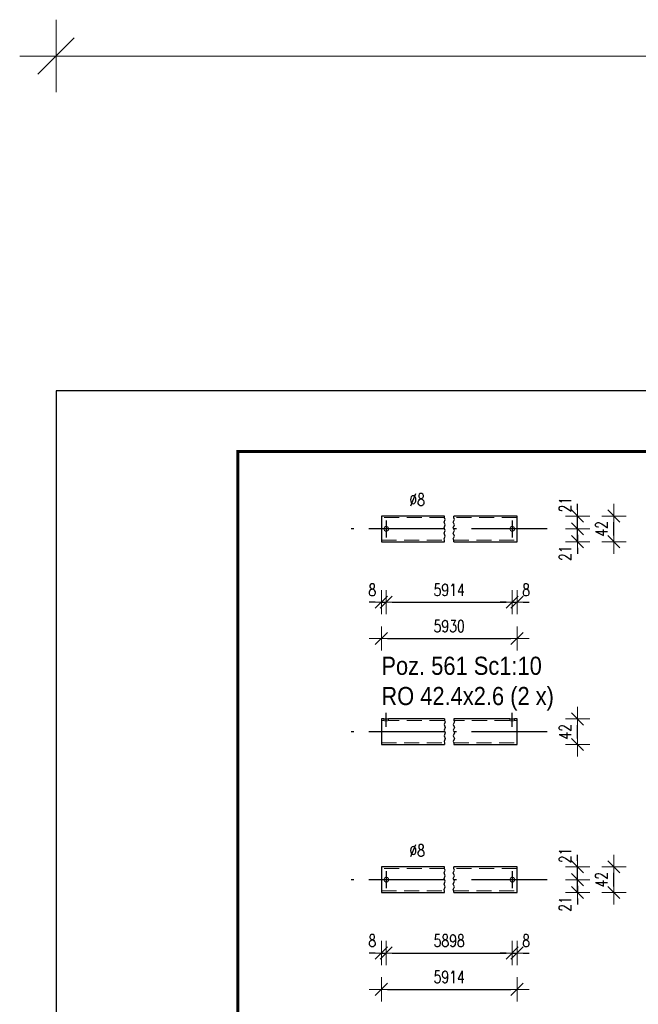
# Model space of a CAD drawing. Header units: millimetres. Extents: x -848 to 5, y 10127 to 10797.
# Tile 18 of 39: x -848 to -746, y 10620 to 10783. Entities that reach past the tile are written whole.
import ezdxf

# ---------------------------------------------------------------- set-up
doc = ezdxf.new("R2010")
doc.units = ezdxf.units.MM
doc.header["$LTSCALE"] = 10
doc.linetypes.add('HIDDEN', pattern=[0.375, 0.25, -0.125])
doc.linetypes.add('MITTE', pattern=[2, 1.25, -0.25, 0.25, -0.25])
doc.layers.get('Defpoints').update_dxf_attribs({"color": 1})
doc.layers.add('_FORMATKA', color=8, linetype='Continuous', plot=False)
for name, color, linetype, lineweight in [('_RAMKA', 7, 'Continuous', 35), ('PS_DIM', 4, 'Continuous', 13), ('PS_Hidden', 2, 'HIDDEN', 9), ('PS_Shape', 161, 'Continuous', 30), ('PS_SOLID', 7, 'Continuous', 30), ('PS_TEXT', 3, 'Continuous', 18)]:
    doc.layers.add(name, color=color, linetype=linetype, lineweight=lineweight)
doc.layers.add('PS_Mid', color=5, linetype='MITTE')
doc.styles.add('gil', font='txt', dxfattribs={"width": 0.9})
doc.styles.add('simplex', font='simplex.shx', dxfattribs={"width": 0.75})
doc.dimstyles.new('1_10_PRZ', dxfattribs={"dimtxt": 2, "dimasz": 1, "dimexe": 2, "dimexo": 5, "dimgap": 1, "dimtad": 1, "dimdec": 0, "dimlfac": 10, "dimtxsty": 'simplex', "dimblk": 'dimznak', "dimcen": 2, "dimse1": 1, "dimse2": 1, "dimclrt": 3, "dimadec": 1, "dimazin": 0, "dimtfac": 1, "dimtdec": 0, "dimtix": 1, "dimtmove": 2, "dimatfit": 3, "dimldrblk": 'dim-grot', "dimfxl": 1, "dimarcsym": 0})
doc.dimstyles.new('1_10_PRZ_DS1-LS10', dxfattribs={"dimtxt": 2, "dimasz": 1, "dimexe": 2, "dimexo": 5, "dimgap": 1, "dimtad": 1, "dimdec": 0, "dimlfac": 10, "dimtxsty": 'simplex', "dimblk": 'dimznak', "dimcen": 2, "dimse1": 1, "dimse2": 1, "dimclrt": 3, "dimadec": 1, "dimazin": 0, "dimtfac": 1, "dimtdec": 0, "dimtix": 1, "dimtmove": 2, "dimatfit": 3, "dimldrblk": 'dim-grot', "dimfxl": 1, "dimarcsym": 0})

# ---------------------------------------------------------------- blocks, each defined once
blk = doc.blocks.new('dimznak')
at = {"color": 0}
for points in [[(0, 2), (0, -2)], [(-2, 0), (2, 0)]]:
    blk.add_lwpolyline(points, dxfattribs=at)
at = {"color": 2}
blk.add_lwpolyline([(1, 1), (-1, -1)], dxfattribs=at)
blk = doc.blocks.new('*D16')
at = {"layer": 'Defpoints', "color": 0, "transparency": 16777216}
for p in [(-787.9, 10698.66), (-788.7, 10696.54), (-787.9, 10686.54)]:
    blk.add_point(p, dxfattribs=at)
at = {"layer": 'PS_DIM', "color": 0, "lineweight": -2, "transparency": 16777216}
for p, q in [((-789.7, 10686.54), (-790.7, 10686.54)), ((-788.7, 10686.54), (-787.9, 10686.54)), ((-786.9, 10686.54), (-785.9, 10686.54))]:
    blk.add_line(p, q, dxfattribs=at)
blk.add_blockref('dimznak', (-788.7, 10686.54), dxfattribs=at)
at = {"layer": 'PS_DIM', "color": 0, "lineweight": -2, "transparency": 16777216, "rotation": 180}
blk.add_blockref('dimznak', (-787.9, 10686.54), dxfattribs=at)
at = {"layer": 'PS_DIM', "color": 3, "transparency": 16777216, "insert": (-790.2, 10688.58), "char_height": 2, "attachment_point": 5, "style": 'simplex'}
blk.add_mtext('8', dxfattribs=at)
blk = doc.blocks.new('dim-grot')
blk.add_hatch(color=256).paths.add_polyline_path([(0, 0), (-2, 0.5), (-2, -0.5)])
blk.add_lwpolyline([(0, 0), (-2, 0.5), (-2, -0.5), (0, 0)])
blk = doc.blocks.new('*D18')
at = {"layer": 'Defpoints', "color": 0, "transparency": 16777216}
for p in [(-767.1, 10698.66), (-766.3, 10696.54), (-766.3, 10686.54)]:
    blk.add_point(p, dxfattribs=at)
at = {"layer": 'PS_DIM', "color": 0, "lineweight": -2, "transparency": 16777216}
for p, q in [((-768.1, 10686.54), (-769.1, 10686.54)), ((-767.1, 10686.54), (-766.3, 10686.54)), ((-765.3, 10686.54), (-764.3, 10686.54))]:
    blk.add_line(p, q, dxfattribs=at)
blk.add_blockref('dimznak', (-767.1, 10686.54), dxfattribs=at)
at = {"layer": 'PS_DIM', "color": 0, "lineweight": -2, "transparency": 16777216, "rotation": 180}
blk.add_blockref('dimznak', (-766.3, 10686.54), dxfattribs=at)
at = {"layer": 'PS_DIM', "color": 3, "transparency": 16777216, "insert": (-764.8, 10688.58), "char_height": 2, "attachment_point": 5, "style": 'simplex'}
blk.add_mtext('8', dxfattribs=at)
blk = doc.blocks.new('*D20')
at = {"layer": 'Defpoints', "color": 0, "transparency": 16777216}
for p in [(-767.1, 10698.66), (-756.3, 10698.66), (-766.3, 10696.54)]:
    blk.add_point(p, dxfattribs=at)
at = {"layer": 'PS_DIM', "color": 0, "lineweight": -2, "transparency": 16777216}
for p, q in [((-756.3, 10699.66), (-756.3, 10700.66)), ((-756.3, 10696.54), (-756.3, 10698.66)), ((-756.3, 10695.54), (-756.3, 10694.54))]:
    blk.add_line(p, q, dxfattribs=at)
for p, rotation in [((-756.3, 10698.66), 270), ((-756.3, 10696.54), 90)]:
    blk.add_blockref('dimznak', p, dxfattribs=dict(at, rotation=rotation))
at = {"layer": 'PS_DIM', "color": 3, "transparency": 16777216, "insert": (-758.34, 10694.65), "char_height": 2, "attachment_point": 5, "rotation": 90, "style": 'simplex'}
blk.add_mtext('21', dxfattribs=at)
blk = doc.blocks.new('*D21')
at = {"layer": 'Defpoints', "color": 0, "transparency": 16777216}
for p in [(-766.3, 10700.78), (-756.3, 10700.78), (-767.1, 10698.66)]:
    blk.add_point(p, dxfattribs=at)
at = {"layer": 'PS_DIM', "color": 0, "lineweight": -2, "transparency": 16777216}
for p, q in [((-756.3, 10701.78), (-756.3, 10702.78)), ((-756.3, 10698.66), (-756.3, 10700.78)), ((-756.3, 10697.66), (-756.3, 10696.66))]:
    blk.add_line(p, q, dxfattribs=at)
for p, rotation in [((-756.3, 10700.78), 270), ((-756.3, 10698.66), 90)]:
    blk.add_blockref('dimznak', p, dxfattribs=dict(at, rotation=rotation))
at = {"layer": 'PS_DIM', "color": 3, "transparency": 16777216, "insert": (-758.34, 10702.67), "char_height": 2, "attachment_point": 5, "rotation": 90, "style": 'simplex'}
blk.add_mtext('21', dxfattribs=at)
blk = doc.blocks.new('*D24')
at = {"layer": 'Defpoints', "color": 0, "transparency": 16777216}
for p in [(-787.9, 10640.69), (-788.7, 10638.57), (-787.9, 10628.57)]:
    blk.add_point(p, dxfattribs=at)
at = {"layer": 'PS_DIM', "color": 0, "lineweight": -2, "transparency": 16777216}
for p, q in [((-789.7, 10628.57), (-790.7, 10628.57)), ((-788.7, 10628.57), (-787.9, 10628.57)), ((-786.9, 10628.57), (-785.9, 10628.57))]:
    blk.add_line(p, q, dxfattribs=at)
blk.add_blockref('dimznak', (-788.7, 10628.57), dxfattribs=at)
at = {"layer": 'PS_DIM', "color": 0, "lineweight": -2, "transparency": 16777216, "rotation": 180}
blk.add_blockref('dimznak', (-787.9, 10628.57), dxfattribs=at)
at = {"layer": 'PS_DIM', "color": 3, "transparency": 16777216, "insert": (-790.2, 10630.61), "char_height": 2, "attachment_point": 5, "style": 'simplex'}
blk.add_mtext('8', dxfattribs=at)
blk = doc.blocks.new('*D26')
at = {"layer": 'Defpoints', "color": 0, "transparency": 16777216}
for p in [(-767.1, 10640.69), (-766.3, 10638.57), (-766.3, 10628.57)]:
    blk.add_point(p, dxfattribs=at)
at = {"layer": 'PS_DIM', "color": 0, "lineweight": -2, "transparency": 16777216}
for p, q in [((-768.1, 10628.57), (-769.1, 10628.57)), ((-767.1, 10628.57), (-766.3, 10628.57)), ((-765.3, 10628.57), (-764.3, 10628.57))]:
    blk.add_line(p, q, dxfattribs=at)
blk.add_blockref('dimznak', (-767.1, 10628.57), dxfattribs=at)
at = {"layer": 'PS_DIM', "color": 0, "lineweight": -2, "transparency": 16777216, "rotation": 180}
blk.add_blockref('dimznak', (-766.3, 10628.57), dxfattribs=at)
at = {"layer": 'PS_DIM', "color": 3, "transparency": 16777216, "insert": (-764.8, 10630.61), "char_height": 2, "attachment_point": 5, "style": 'simplex'}
blk.add_mtext('8', dxfattribs=at)
blk = doc.blocks.new('*D28')
at = {"layer": 'Defpoints', "color": 0, "transparency": 16777216}
for p in [(-767.1, 10640.69), (-756.3, 10640.69), (-766.3, 10638.57)]:
    blk.add_point(p, dxfattribs=at)
at = {"layer": 'PS_DIM', "color": 0, "lineweight": -2, "transparency": 16777216}
for p, q in [((-756.3, 10641.69), (-756.3, 10642.69)), ((-756.3, 10638.57), (-756.3, 10640.69)), ((-756.3, 10637.57), (-756.3, 10636.57))]:
    blk.add_line(p, q, dxfattribs=at)
for p, rotation in [((-756.3, 10640.69), 270), ((-756.3, 10638.57), 90)]:
    blk.add_blockref('dimznak', p, dxfattribs=dict(at, rotation=rotation))
at = {"layer": 'PS_DIM', "color": 3, "transparency": 16777216, "insert": (-758.34, 10636.68), "char_height": 2, "attachment_point": 5, "rotation": 90, "style": 'simplex'}
blk.add_mtext('21', dxfattribs=at)
blk = doc.blocks.new('*D29')
at = {"layer": 'Defpoints', "color": 0, "transparency": 16777216}
for p in [(-766.3, 10642.81), (-756.3, 10642.81), (-767.1, 10640.69)]:
    blk.add_point(p, dxfattribs=at)
at = {"layer": 'PS_DIM', "color": 0, "lineweight": -2, "transparency": 16777216}
for p, q in [((-756.3, 10643.81), (-756.3, 10644.81)), ((-756.3, 10640.69), (-756.3, 10642.81)), ((-756.3, 10639.69), (-756.3, 10638.69))]:
    blk.add_line(p, q, dxfattribs=at)
for p, rotation in [((-756.3, 10642.81), 270), ((-756.3, 10640.69), 90)]:
    blk.add_blockref('dimznak', p, dxfattribs=dict(at, rotation=rotation))
at = {"layer": 'PS_DIM', "color": 3, "transparency": 16777216, "insert": (-758.34, 10644.7), "char_height": 2, "attachment_point": 5, "rotation": 90, "style": 'simplex'}
blk.add_mtext('21', dxfattribs=at)
blk = doc.blocks.new('*D622')
at = {"color": 252, "lineweight": -2, "transparency": 16777216}
blk.add_line((-838, 649.33), (-3, 649.33), dxfattribs=at)
at = {"layer": 'Defpoints', "color": 0, "transparency": 16777216}
for p in [(0, 649.33), (-841, 594), (0, 594)]:
    blk.add_point(p, dxfattribs=at)
at = {"color": 252, "lineweight": -2, "transparency": 16777216, "xscale": 3, "yscale": 3, "zscale": 3, "rotation": 180}
blk.add_blockref('dimznak', (-841, 649.33), dxfattribs=at)
at = {"color": 252, "lineweight": -2, "transparency": 16777216, "xscale": 3, "yscale": 3, "zscale": 3}
blk.add_blockref('dimznak', (0, 649.33), dxfattribs=at)
at = {"color": 252, "transparency": 16777216, "insert": (-420.5, 659.83), "char_height": 15, "attachment_point": 5, "style": 'simplex'}
blk.add_mtext('841', dxfattribs=at)
blk = doc.blocks.new('*X625')
at = {"color": 1}
for p, q in [((-778.35, 10699.77), (-778.15, 10700.23)), ((-778.15, 10699.32), (-778.35, 10699.77)), ((-778.25, 10700.46), (-778.25, 10700.78)), ((-778.15, 10700.23), (-778.25, 10700.46)), ((-776.85, 10699.77), (-776.65, 10700.23)), ((-776.65, 10699.32), (-776.85, 10699.77)), ((-776.75, 10700.46), (-776.75, 10700.78)), ((-776.65, 10700.23), (-776.75, 10700.46)), ((-778.35, 10698.86), (-778.15, 10699.32)), ((-778.15, 10698.4), (-778.35, 10698.86)), ((-778.35, 10697.94), (-778.15, 10698.4)), ((-778.15, 10697.48), (-778.35, 10697.94)), ((-776.85, 10698.86), (-776.65, 10699.32)), ((-776.65, 10698.4), (-776.85, 10698.86)), ((-776.85, 10697.94), (-776.65, 10698.4)), ((-776.65, 10697.48), (-776.85, 10697.94)), ((-778.35, 10697.02), (-778.15, 10697.48)), ((-778.25, 10696.79), (-778.35, 10697.02)), ((-778.25, 10696.54), (-778.25, 10696.79)), ((-776.85, 10697.02), (-776.65, 10697.48)), ((-776.75, 10696.79), (-776.85, 10697.02)), ((-776.75, 10696.54), (-776.75, 10696.79))]:
    blk.add_line(p, q, dxfattribs=at)
at = {"layer": 'PS_Hidden', "color": 2, "linetype": 'HIDDEN'}
for p, q in [((-778.25, 10700.52), (-788.7, 10700.52)), ((-766.3, 10700.52), (-776.75, 10700.52)), ((-788.3, 10698.66), (-788.2, 10698.92)), ((-788.2, 10698.4), (-788.3, 10698.66)), ((-788.2, 10698.92), (-788, 10699.03)), ((-788, 10698.28), (-788.2, 10698.4)), ((-788, 10699.03), (-787.97, 10699.05)), ((-787.97, 10698.27), (-788, 10698.28)), ((-787.97, 10699.05), (-787.86, 10699.03)), ((-787.86, 10698.28), (-787.97, 10698.27)), ((-787.86, 10699.03), (-787.7, 10699.01)), ((-787.7, 10698.31), (-787.86, 10698.28)), ((-787.7, 10699.01), (-787.52, 10698.8)), ((-787.52, 10698.52), (-787.7, 10698.31)), ((-787.52, 10698.8), (-787.52, 10698.66)), ((-787.52, 10698.66), (-787.52, 10698.52)), ((-767.5, 10698.66), (-767.4, 10698.92)), ((-767.4, 10698.4), (-767.5, 10698.66)), ((-767.4, 10698.92), (-767.2, 10699.03)), ((-767.2, 10698.28), (-767.4, 10698.4)), ((-767.2, 10699.03), (-767.17, 10699.05)), ((-767.17, 10698.27), (-767.2, 10698.28)), ((-767.17, 10699.05), (-767.06, 10699.03)), ((-767.06, 10698.28), (-767.17, 10698.27)), ((-767.06, 10699.03), (-766.9, 10699.01)), ((-766.9, 10698.31), (-767.06, 10698.28)), ((-766.9, 10699.01), (-766.72, 10698.8)), ((-766.72, 10698.52), (-766.9, 10698.31)), ((-766.72, 10698.8), (-766.72, 10698.66)), ((-766.72, 10698.66), (-766.72, 10698.52)), ((-788.7, 10696.8), (-778.25, 10696.8)), ((-776.75, 10696.8), (-766.3, 10696.8))]:
    blk.add_line(p, q, dxfattribs=at)
at = {"layer": 'PS_Mid', "color": 5, "linetype": 'MITTE'}
for p, q in [((-787.9, 10700.06), (-787.9, 10697.26)), ((-767.1, 10700.06), (-767.1, 10697.26)), ((-778.25, 10698.66), (-793.7, 10698.66)), ((-786.5, 10698.66), (-789.3, 10698.66)), ((-761.3, 10698.66), (-776.75, 10698.66)), ((-765.7, 10698.66), (-768.5, 10698.66))]:
    blk.add_line(p, q, dxfattribs=at)
at = {"layer": 'PS_SOLID', "color": 7, "linetype": 'Continuous'}
for p, q in [((-778.25, 10700.78), (-788.7, 10700.78)), ((-788.7, 10700.78), (-788.7, 10700.71)), ((-788.7, 10700.71), (-788.7, 10700.56)), ((-788.7, 10700.56), (-788.7, 10700.34)), ((-788.7, 10700.34), (-788.7, 10700.04)), ((-788.7, 10700.04), (-788.7, 10699.69)), ((-788.7, 10699.69), (-788.7, 10699.29)), ((-766.3, 10700.78), (-776.75, 10700.78)), ((-766.3, 10700.71), (-766.3, 10700.78)), ((-766.3, 10700.56), (-766.3, 10700.71)), ((-766.3, 10700.34), (-766.3, 10700.56)), ((-766.3, 10700.04), (-766.3, 10700.34)), ((-766.3, 10699.69), (-766.3, 10700.04)), ((-766.3, 10699.29), (-766.3, 10699.69)), ((-788.7, 10699.29), (-788.7, 10698.87)), ((-788.7, 10698.87), (-788.7, 10698.44)), ((-788.7, 10698.44), (-788.7, 10698.02)), ((-788.7, 10698.02), (-788.7, 10697.63)), ((-766.3, 10698.87), (-766.3, 10699.29)), ((-766.3, 10698.47), (-766.3, 10698.87)), ((-766.3, 10698.44), (-766.3, 10698.47)), ((-766.3, 10698.02), (-766.3, 10698.44)), ((-766.3, 10697.63), (-766.3, 10698.02)), ((-788.7, 10697.63), (-788.7, 10697.28)), ((-788.7, 10697.28), (-788.7, 10696.98)), ((-788.7, 10696.98), (-788.7, 10696.76)), ((-788.7, 10696.76), (-788.7, 10696.61)), ((-788.7, 10696.61), (-788.7, 10696.54)), ((-788.7, 10696.54), (-778.25, 10696.54)), ((-776.75, 10696.54), (-766.3, 10696.54)), ((-766.3, 10697.28), (-766.3, 10697.63)), ((-766.3, 10696.98), (-766.3, 10697.28)), ((-766.3, 10696.76), (-766.3, 10696.98)), ((-766.3, 10696.61), (-766.3, 10696.76)), ((-766.3, 10696.54), (-766.3, 10696.61))]:
    blk.add_line(p, q, dxfattribs=at)
blk = doc.blocks.new('*X626')
at = {"color": 3, "style": 'gil', "width": 0.9}
for s, p in [('Poz. 561 Sc1:10', (-788.7, 10674.54)), ('RO 42.4x2.6 (2 x)', (-788.7, 10669.54))]:
    blk.add_text(s, height=3, dxfattribs=at).set_placement(p)
blk = doc.blocks.new('*X627')
at = {"color": 1}
for p, q in [((-778.25, 10667.25), (-778.25, 10667)), ((-778.25, 10667), (-778.15, 10666.77)), ((-776.75, 10667.25), (-776.75, 10667)), ((-776.75, 10667), (-776.65, 10666.77)), ((-778.15, 10666.77), (-778.35, 10666.31)), ((-778.35, 10666.31), (-778.15, 10665.85)), ((-778.15, 10665.85), (-778.35, 10665.39)), ((-778.35, 10665.39), (-778.15, 10664.93)), ((-776.65, 10666.77), (-776.85, 10666.31)), ((-776.85, 10666.31), (-776.65, 10665.85)), ((-776.65, 10665.85), (-776.85, 10665.39)), ((-776.85, 10665.39), (-776.65, 10664.93)), ((-778.15, 10664.93), (-778.35, 10664.47)), ((-778.35, 10664.47), (-778.15, 10664.01)), ((-778.15, 10664.01), (-778.35, 10663.55)), ((-776.65, 10664.93), (-776.85, 10664.47)), ((-776.85, 10664.47), (-776.65, 10664.01)), ((-776.65, 10664.01), (-776.85, 10663.55)), ((-778.35, 10663.55), (-778.25, 10663.32)), ((-778.25, 10663.32), (-778.25, 10663.01)), ((-776.85, 10663.55), (-776.75, 10663.32)), ((-776.75, 10663.32), (-776.75, 10663.01))]:
    blk.add_line(p, q, dxfattribs=at)
at = {"layer": 'PS_Hidden', "color": 2, "linetype": 'HIDDEN'}
for p, q in [((-788.3, 10666.99), (-788.7, 10666.99)), ((-788.3, 10667.25), (-788.3, 10666.99)), ((-788.2, 10666.96), (-788.3, 10666.99)), ((-788, 10666.95), (-788.2, 10666.96)), ((-787.97, 10666.94), (-788, 10666.95)), ((-787.86, 10666.95), (-787.97, 10666.94)), ((-787.7, 10666.95), (-787.86, 10666.95)), ((-787.52, 10666.97), (-787.7, 10666.95)), ((-787.52, 10666.99), (-787.52, 10667.23)), ((-778.25, 10666.99), (-787.52, 10666.99)), ((-787.52, 10666.99), (-787.52, 10666.97)), ((-767.5, 10666.99), (-776.75, 10666.99)), ((-767.5, 10667.25), (-767.5, 10666.99)), ((-767.4, 10666.96), (-767.5, 10666.99)), ((-767.2, 10666.95), (-767.4, 10666.96)), ((-767.17, 10666.94), (-767.2, 10666.95)), ((-767.06, 10666.95), (-767.17, 10666.94)), ((-766.9, 10666.95), (-767.06, 10666.95)), ((-766.72, 10666.97), (-766.9, 10666.95)), ((-766.72, 10666.99), (-766.72, 10667.23)), ((-766.3, 10666.99), (-766.72, 10666.99)), ((-766.72, 10666.99), (-766.72, 10666.97)), ((-788.7, 10663.28), (-778.25, 10663.28)), ((-776.75, 10663.28), (-766.3, 10663.28))]:
    blk.add_line(p, q, dxfattribs=at)
at = {"layer": 'PS_Mid', "color": 5, "linetype": 'MITTE'}
for p, q in [((-787.9, 10665.94), (-787.9, 10668.25)), ((-767.1, 10665.94), (-767.1, 10668.25)), ((-778.25, 10665.13), (-793.7, 10665.13)), ((-761.3, 10665.13), (-776.75, 10665.13))]:
    blk.add_line(p, q, dxfattribs=at)
at = {"layer": 'PS_SOLID', "color": 7, "linetype": 'Continuous'}
for p, q in [((-788.3, 10667.25), (-788.7, 10667.25)), ((-788.7, 10667.25), (-788.7, 10667.2)), ((-788.7, 10667.2), (-788.7, 10667.08)), ((-788.7, 10667.08), (-788.7, 10666.87)), ((-788.2, 10667.22), (-788.3, 10667.25)), ((-787.97, 10667.21), (-788.2, 10667.22)), ((-787.7, 10667.21), (-787.97, 10667.21)), ((-787.52, 10667.23), (-787.7, 10667.21)), ((-778.25, 10667.25), (-787.52, 10667.25)), ((-787.52, 10667.25), (-787.52, 10667.23)), ((-767.5, 10667.25), (-776.75, 10667.25)), ((-767.4, 10667.22), (-767.5, 10667.25)), ((-767.17, 10667.21), (-767.4, 10667.22)), ((-766.9, 10667.21), (-767.17, 10667.21)), ((-766.72, 10667.23), (-766.9, 10667.21)), ((-766.3, 10667.25), (-766.72, 10667.25)), ((-766.72, 10667.25), (-766.72, 10667.23)), ((-766.3, 10667.2), (-766.3, 10667.25)), ((-766.3, 10667.08), (-766.3, 10667.2)), ((-766.3, 10666.87), (-766.3, 10667.08)), ((-788.7, 10666.87), (-788.7, 10666.59)), ((-788.7, 10666.59), (-788.7, 10666.25)), ((-788.7, 10666.25), (-788.7, 10665.86)), ((-788.7, 10665.86), (-788.7, 10665.45)), ((-788.7, 10665.45), (-788.7, 10665.03)), ((-766.3, 10666.59), (-766.3, 10666.87)), ((-766.3, 10666.25), (-766.3, 10666.59)), ((-766.3, 10665.86), (-766.3, 10666.25)), ((-766.3, 10665.45), (-766.3, 10665.86)), ((-766.3, 10665.02), (-766.3, 10665.45)), ((-788.7, 10665.03), (-788.7, 10665.02)), ((-788.7, 10665.02), (-788.7, 10664.6)), ((-788.7, 10664.6), (-788.7, 10664.19)), ((-788.7, 10664.19), (-788.7, 10663.83)), ((-788.7, 10663.83), (-788.7, 10663.52)), ((-766.3, 10664.6), (-766.3, 10665.02)), ((-766.3, 10664.19), (-766.3, 10664.6)), ((-766.3, 10663.83), (-766.3, 10664.19)), ((-766.3, 10663.52), (-766.3, 10663.83)), ((-788.7, 10663.52), (-788.7, 10663.27)), ((-788.7, 10663.27), (-788.7, 10663.11)), ((-788.7, 10663.11), (-788.7, 10663.02)), ((-788.7, 10663.02), (-778.25, 10663.02)), ((-776.75, 10663.02), (-766.3, 10663.02)), ((-766.3, 10663.27), (-766.3, 10663.52)), ((-766.3, 10663.11), (-766.3, 10663.27)), ((-766.3, 10663.02), (-766.3, 10663.11))]:
    blk.add_line(p, q, dxfattribs=at)
blk = doc.blocks.new('*X628')
at = {"color": 1}
for p, q in [((-778.25, 10642.49), (-778.25, 10642.81)), ((-778.15, 10642.26), (-778.25, 10642.49)), ((-776.75, 10642.49), (-776.75, 10642.81)), ((-776.65, 10642.26), (-776.75, 10642.49)), ((-778.35, 10641.8), (-778.15, 10642.26)), ((-778.15, 10641.34), (-778.35, 10641.8)), ((-778.35, 10640.88), (-778.15, 10641.34)), ((-778.15, 10640.43), (-778.35, 10640.88)), ((-776.85, 10641.8), (-776.65, 10642.26)), ((-776.65, 10641.34), (-776.85, 10641.8)), ((-776.85, 10640.88), (-776.65, 10641.34)), ((-776.65, 10640.43), (-776.85, 10640.88)), ((-778.35, 10639.97), (-778.15, 10640.43)), ((-778.15, 10639.51), (-778.35, 10639.97)), ((-778.35, 10639.05), (-778.15, 10639.51)), ((-776.85, 10639.97), (-776.65, 10640.43)), ((-776.65, 10639.51), (-776.85, 10639.97)), ((-776.85, 10639.05), (-776.65, 10639.51)), ((-778.25, 10638.82), (-778.35, 10639.05)), ((-778.25, 10638.57), (-778.25, 10638.82)), ((-776.75, 10638.82), (-776.85, 10639.05)), ((-776.75, 10638.57), (-776.75, 10638.82))]:
    blk.add_line(p, q, dxfattribs=at)
at = {"layer": 'PS_Hidden', "color": 2, "linetype": 'HIDDEN'}
for p, q in [((-778.25, 10642.55), (-788.7, 10642.55)), ((-766.3, 10642.55), (-776.75, 10642.55)), ((-788.3, 10640.69), (-788.2, 10640.95)), ((-788.2, 10640.95), (-788, 10641.06)), ((-788, 10641.06), (-787.97, 10641.08)), ((-787.97, 10641.08), (-787.86, 10641.06)), ((-787.86, 10641.06), (-787.7, 10641.03)), ((-787.7, 10641.03), (-787.52, 10640.82)), ((-767.5, 10640.69), (-767.4, 10640.95)), ((-767.4, 10640.95), (-767.2, 10641.06)), ((-767.2, 10641.06), (-767.17, 10641.08)), ((-767.17, 10641.08), (-767.06, 10641.06)), ((-767.06, 10641.06), (-766.9, 10641.03)), ((-766.9, 10641.03), (-766.72, 10640.82)), ((-788.2, 10640.43), (-788.3, 10640.69)), ((-788, 10640.31), (-788.2, 10640.43)), ((-787.97, 10640.29), (-788, 10640.31)), ((-787.86, 10640.31), (-787.97, 10640.29)), ((-787.7, 10640.34), (-787.86, 10640.31)), ((-787.52, 10640.55), (-787.7, 10640.34)), ((-787.52, 10640.82), (-787.52, 10640.69)), ((-787.52, 10640.69), (-787.52, 10640.55)), ((-767.4, 10640.43), (-767.5, 10640.69)), ((-767.2, 10640.31), (-767.4, 10640.43)), ((-767.17, 10640.29), (-767.2, 10640.31)), ((-767.06, 10640.31), (-767.17, 10640.29)), ((-766.9, 10640.34), (-767.06, 10640.31)), ((-766.72, 10640.55), (-766.9, 10640.34)), ((-766.72, 10640.82), (-766.72, 10640.69)), ((-766.72, 10640.69), (-766.72, 10640.55)), ((-788.7, 10638.83), (-778.25, 10638.83)), ((-776.75, 10638.83), (-766.3, 10638.83))]:
    blk.add_line(p, q, dxfattribs=at)
at = {"layer": 'PS_Mid', "color": 5, "linetype": 'MITTE'}
for p, q in [((-787.9, 10642.09), (-787.9, 10639.29)), ((-767.1, 10642.09), (-767.1, 10639.29)), ((-778.25, 10640.69), (-793.7, 10640.69)), ((-786.5, 10640.69), (-789.3, 10640.69)), ((-761.3, 10640.69), (-776.75, 10640.69)), ((-765.7, 10640.69), (-768.5, 10640.69))]:
    blk.add_line(p, q, dxfattribs=at)
at = {"layer": 'PS_SOLID', "color": 7, "linetype": 'Continuous'}
for p, q in [((-778.25, 10642.81), (-788.7, 10642.81)), ((-788.7, 10642.81), (-788.7, 10642.74)), ((-788.7, 10642.74), (-788.7, 10642.59)), ((-788.7, 10642.59), (-788.7, 10642.36)), ((-766.3, 10642.81), (-776.75, 10642.81)), ((-766.3, 10642.74), (-766.3, 10642.81)), ((-766.3, 10642.59), (-766.3, 10642.74)), ((-766.3, 10642.36), (-766.3, 10642.59)), ((-788.7, 10642.36), (-788.7, 10642.07)), ((-788.7, 10642.07), (-788.7, 10641.72)), ((-788.7, 10641.72), (-788.7, 10641.32)), ((-788.7, 10641.32), (-788.7, 10640.9)), ((-788.7, 10640.9), (-788.7, 10640.47)), ((-766.3, 10642.07), (-766.3, 10642.36)), ((-766.3, 10641.72), (-766.3, 10642.07)), ((-766.3, 10641.32), (-766.3, 10641.72)), ((-766.3, 10640.9), (-766.3, 10641.32)), ((-766.3, 10640.5), (-766.3, 10640.9)), ((-788.7, 10640.47), (-788.7, 10640.05)), ((-788.7, 10640.05), (-788.7, 10639.66)), ((-788.7, 10639.66), (-788.7, 10639.31)), ((-788.7, 10639.31), (-788.7, 10639.01)), ((-766.3, 10640.47), (-766.3, 10640.5)), ((-766.3, 10640.05), (-766.3, 10640.47)), ((-766.3, 10639.66), (-766.3, 10640.05)), ((-766.3, 10639.31), (-766.3, 10639.66)), ((-766.3, 10639.01), (-766.3, 10639.31)), ((-788.7, 10639.01), (-788.7, 10638.78)), ((-788.7, 10638.78), (-788.7, 10638.64)), ((-788.7, 10638.64), (-788.7, 10638.57)), ((-788.7, 10638.57), (-778.25, 10638.57)), ((-776.75, 10638.57), (-766.3, 10638.57)), ((-766.3, 10638.78), (-766.3, 10639.01)), ((-766.3, 10638.64), (-766.3, 10638.78)), ((-766.3, 10638.57), (-766.3, 10638.64))]:
    blk.add_line(p, q, dxfattribs=at)
blk = doc.blocks.new('*U615')
at = {"layer": '_FORMATKA', "lineweight": -3}
blk.add_lwpolyline([(-841, 0), (0, 0), (0, 594), (-841, 594)], close=True, dxfattribs=at)
at = {"layer": '_RAMKA', "lineweight": -3, "const_width": 0.5}
blk.add_lwpolyline([(-811, 10), (-10, 10), (-10, 584), (-811, 584)], close=True, dxfattribs=at)
dim = blk.add_linear_dim(base=(0, 649.33), p1=(-841, 594), p2=(0, 594), dimstyle='1_10_PRZ', override={"dimscale": 3, "dimtxt": 5, "dimlfac": 1, "dimclrd": 252, "dimclrt": 252})
dim.commit()
dim.dimension.update_dxf_attribs({"geometry": '*D622', "text_midpoint": (-420.5, 659.83)})

msp = doc.modelspace()

# ---------------------------------------------------------------- block references
at = {"layer": 'PS_DIM'}
msp.add_blockref('*U615', (-1.43, 10127.47), dxfattribs=at)
at = {"layer": 'PS_Shape', "color": 31}
for name in ['*X625', '*X627', '*X628']:
    msp.add_blockref(name, (0, 0), dxfattribs=at)
at = {"layer": 'PS_TEXT'}
msp.add_blockref('*X626', (0, 0), dxfattribs=at)

# ---------------------------------------------------------------- texts
at = {"layer": 'PS_DIM', "char_height": 2, "attachment_point": 7, "style": 'simplex'}
for insert in [(-784.08, 10702.48), (-784.08, 10644.51)]:
    msp.add_mtext('\\A1;%%c8', dxfattribs=dict(at, insert=insert))

# ---------------------------------------------------------------- dimensions: what is measured, and where the dimension line sits
at = {"layer": 'PS_DIM'}
for base, p1, p2, picture, middle in [((-756.3, 10700.78), (-767.1, 10698.66), (-766.3, 10700.78), '*D21', (-758.34, 10702.67)), ((-756.3, 10698.66), (-766.3, 10696.54), (-767.1, 10698.66), '*D20', (-758.34, 10694.65)), ((-756.3, 10642.81), (-767.1, 10640.69), (-766.3, 10642.81), '*D29', (-758.34, 10644.7)), ((-756.3, 10640.69), (-766.3, 10638.57), (-767.1, 10640.69), '*D28', (-758.34, 10636.68))]:
    dim = msp.add_linear_dim(base=base, p1=p1, p2=p2, angle=90, text='21', dimstyle='1_10_PRZ_DS1-LS10', dxfattribs=at)
    dim.commit()
    dim.dimension.update_dxf_attribs({"geometry": picture, "text_midpoint": middle, "dimtype": 128})
for base, p1, p2, location in [((-750.3, 10700.78), (-766.3, 10696.54), (-766.3, 10700.78), (-752.34, 10698.66)), ((-756.3, 10667.25), (-766.3, 10663.02), (-766.3, 10667.25), (-758.34, 10665.13)), ((-750.3, 10642.81), (-766.3, 10638.57), (-766.3, 10642.81), (-752.34, 10640.69))]:
    msp.add_linear_dim(base=base, p1=p1, p2=p2, angle=90, location=location, text='42', dimstyle='1_10_PRZ_DS1-LS10', dxfattribs=at).render()
for base, p1, p2, picture, middle in [((-787.9, 10686.54), (-788.7, 10696.54), (-787.9, 10698.66), '*D16', (-790.2, 10688.58)), ((-766.3, 10686.54), (-767.1, 10698.66), (-766.3, 10696.54), '*D18', (-764.8, 10688.58)), ((-787.9, 10628.57), (-788.7, 10638.57), (-787.9, 10640.69), '*D24', (-790.2, 10630.61)), ((-766.3, 10628.57), (-767.1, 10640.69), (-766.3, 10638.57), '*D26', (-764.8, 10630.61))]:
    dim = msp.add_linear_dim(base=base, p1=p1, p2=p2, text='8', dimstyle='1_10_PRZ_DS1-LS10', dxfattribs=at)
    dim.commit()
    dim.dimension.update_dxf_attribs({"geometry": picture, "text_midpoint": middle, "dimtype": 128})
for base, p1, p2, location, text in [((-767.1, 10686.54), (-787.9, 10698.66), (-767.1, 10698.66), (-777.5, 10688.58), '5914'), ((-766.3, 10680.54), (-788.7, 10696.54), (-766.3, 10696.54), (-777.5, 10682.58), '5930'), ((-767.1, 10628.57), (-787.9, 10640.69), (-767.1, 10640.69), (-777.5, 10630.61), '5898'), ((-766.3, 10622.57), (-788.7, 10638.57), (-766.3, 10638.57), (-777.5, 10624.61), '5914')]:
    msp.add_linear_dim(base=base, p1=p1, p2=p2, location=location, text=text, dimstyle='1_10_PRZ_DS1-LS10', dxfattribs=at).render()

doc.saveas('drawing.dxf')
